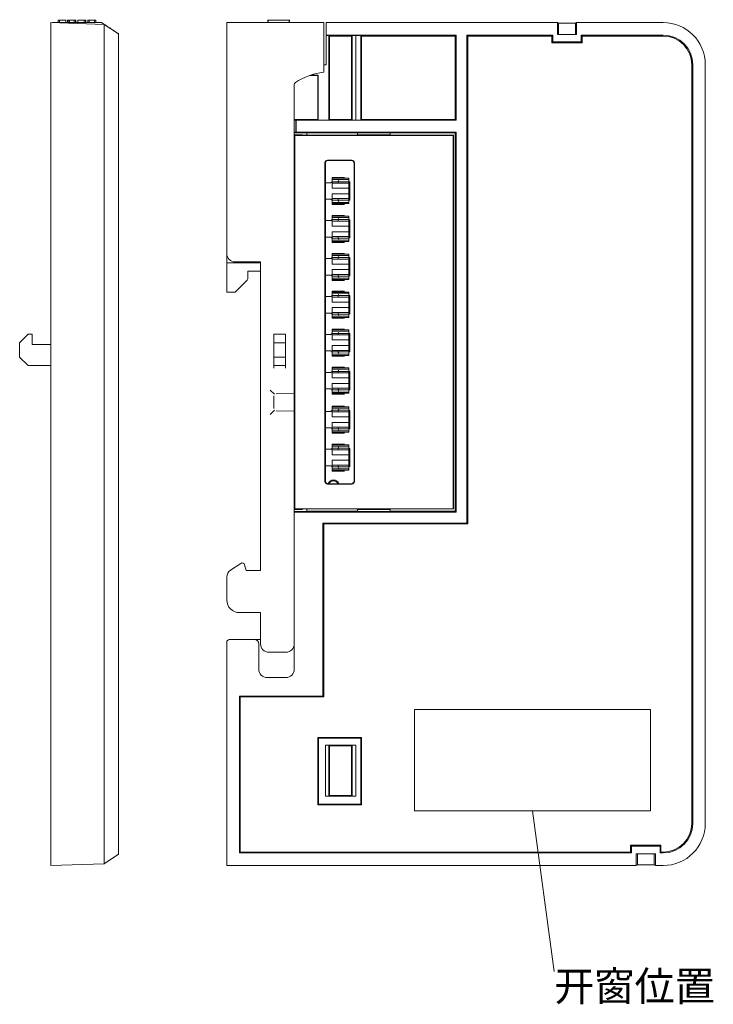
# Model space of a CAD drawing. Header units: millimetres. Extents: x 89 to 260, y 89 to 206.
# Tile 2 of 2: x 178 to 260, y 89 to 206. Entities that reach past the tile are written whole.
import ezdxf

# ---------------------------------------------------------------- set-up
doc = ezdxf.new("R2010")
doc.units = ezdxf.units.MM
doc.layers.add('10', color=7, linetype='Continuous', true_color=0xffffff)
doc.layers.add('11', color=7, linetype='Continuous', true_color=0xffffff)

msp = doc.modelspace()

# ---------------------------------------------------------------- linework, layer by layer
at = {"lineweight": 18}
for p, q in [((224.75, 123.88), (252.75, 123.88)), ((224.75, 111.88), (224.75, 123.88)), ((252.75, 123.88), (252.75, 111.88)), ((252.75, 111.88), (224.75, 111.88)), ((241.3, 92.82), (238.75, 111.88))]:
    msp.add_line(p, q, dxfattribs=at)
at = {"layer": '10', "color": 155, "linetype": 'Continuous', "lineweight": 18}
for p, q in [((214.95, 186.91), (214.95, 187)), ((214.95, 187), (216.36, 187)), ((216.95, 186.91), (214.95, 186.91)), ((214.95, 186.91), (214.95, 186.87)), ((216.95, 186.91), (216.95, 186.87)), ((214.75, 186.38), (214.15, 186.38)), ((214.95, 186.76), (214.95, 186.87)), ((214.95, 186.76), (216.95, 186.76)), ((214.95, 186.5), (214.95, 186.76)), ((214.95, 186.32), (214.95, 186.5)), ((214.95, 186.5), (216.95, 186.5)), ((214.95, 185.81), (214.95, 186.32)), ((214.95, 186.32), (216.95, 186.32)), ((214.95, 185.81), (214.95, 185.73)), ((214.95, 185.73), (216.95, 185.73)), ((216.95, 186.87), (216.95, 186.76)), ((216.95, 186.76), (216.95, 186.5)), ((216.95, 186.5), (216.95, 186.32)), ((217.05, 186.49), (216.95, 186.49)), ((216.95, 186.32), (216.95, 185.81)), ((216.95, 185.73), (216.95, 185.81)), ((216.95, 185.63), (216.95, 185.73)), ((217.05, 184.33), (217.05, 186.49)), ((216.95, 185.07), (214.95, 185.07)), ((214.95, 185.07), (214.95, 185)), ((214.95, 184.49), (214.95, 185)), ((216.95, 185.63), (216.95, 185.17)), ((216.95, 185.07), (216.95, 185.17)), ((216.95, 185), (216.95, 185.07)), ((216.95, 185), (216.95, 184.49)), ((214.75, 184.42), (214.15, 184.42)), ((214.95, 184.49), (216.95, 184.49)), ((214.95, 184.3), (214.95, 184.49)), ((214.95, 184.05), (214.95, 184.3)), ((214.95, 184.3), (216.95, 184.3)), ((214.95, 183.93), (214.95, 184.05)), ((214.95, 184.05), (216.95, 184.05)), ((214.95, 183.9), (214.95, 183.93)), ((214.95, 183.9), (216.95, 183.9)), ((214.95, 183.8), (214.95, 183.9)), ((216.36, 183.8), (214.95, 183.8)), ((216.95, 184.49), (216.95, 184.3)), ((216.95, 184.33), (217.05, 184.33)), ((216.95, 184.3), (216.95, 184.05)), ((216.95, 184.05), (216.95, 183.93)), ((216.95, 183.9), (216.95, 183.93)), ((214.95, 182.41), (214.95, 182.5)), ((214.95, 182.5), (216.36, 182.5)), ((216.95, 182.41), (214.95, 182.41)), ((214.95, 182.41), (214.95, 182.37)), ((214.95, 182.26), (214.95, 182.37)), ((214.95, 182), (214.95, 182.26)), ((214.95, 182.26), (216.95, 182.26)), ((216.95, 182.41), (216.95, 182.37)), ((216.95, 182.37), (216.95, 182.26)), ((216.95, 182.26), (216.95, 182)), ((214.75, 181.88), (214.15, 181.88)), ((214.95, 181.82), (214.95, 182)), ((214.95, 182), (216.95, 182)), ((214.95, 181.31), (214.95, 181.82)), ((214.95, 181.82), (216.95, 181.82)), ((214.95, 181.31), (214.95, 181.23)), ((214.95, 181.23), (216.95, 181.23)), ((216.95, 182), (216.95, 181.82)), ((216.95, 181.99), (217.05, 181.99)), ((216.95, 181.82), (216.95, 181.31)), ((216.95, 181.23), (216.95, 181.31)), ((216.95, 181.13), (216.95, 181.23)), ((216.95, 181.13), (216.95, 180.67)), ((217.05, 179.83), (217.05, 181.99)), ((214.75, 179.92), (214.15, 179.92)), ((216.95, 180.57), (214.95, 180.57)), ((214.95, 180.57), (214.95, 180.5)), ((214.95, 179.99), (214.95, 180.5)), ((214.95, 179.8), (214.95, 179.99)), ((214.95, 179.99), (216.95, 179.99)), ((216.95, 180.57), (216.95, 180.67)), ((216.95, 180.5), (216.95, 180.57)), ((216.95, 180.5), (216.95, 179.99)), ((216.95, 179.99), (216.95, 179.8)), ((214.95, 179.55), (214.95, 179.8)), ((214.95, 179.8), (216.95, 179.8)), ((214.95, 179.43), (214.95, 179.55)), ((214.95, 179.55), (216.95, 179.55)), ((214.95, 179.4), (214.95, 179.43)), ((214.95, 179.4), (216.95, 179.4)), ((214.95, 179.3), (214.95, 179.4)), ((216.36, 179.3), (214.95, 179.3)), ((217.05, 179.83), (216.95, 179.83)), ((216.95, 179.8), (216.95, 179.55)), ((216.95, 179.55), (216.95, 179.43)), ((216.95, 179.4), (216.95, 179.43)), ((214.95, 177.91), (214.95, 178)), ((214.95, 178), (216.36, 178)), ((216.95, 177.91), (214.95, 177.91)), ((214.95, 177.91), (214.95, 177.87)), ((214.95, 177.76), (214.95, 177.87)), ((214.95, 177.76), (216.95, 177.76)), ((214.95, 177.5), (214.95, 177.76)), ((216.95, 177.91), (216.95, 177.87)), ((216.95, 177.87), (216.95, 177.76)), ((216.95, 177.76), (216.95, 177.5)), ((214.75, 177.38), (214.15, 177.38)), ((214.95, 177.32), (214.95, 177.5)), ((214.95, 177.5), (216.95, 177.5)), ((214.95, 176.81), (214.95, 177.32)), ((214.95, 177.32), (216.95, 177.32)), ((214.95, 176.81), (214.95, 176.73)), ((214.95, 176.73), (216.95, 176.73)), ((216.95, 177.5), (216.95, 177.32)), ((217.05, 177.49), (216.95, 177.49)), ((216.95, 177.32), (216.95, 176.81)), ((216.95, 176.73), (216.95, 176.81)), ((216.95, 176.63), (216.95, 176.73)), ((216.95, 176.63), (216.95, 176.17)), ((217.05, 175.33), (217.05, 177.49)), ((214.75, 175.42), (214.15, 175.42)), ((216.95, 176.07), (214.95, 176.07)), ((214.95, 176.07), (214.95, 176)), ((214.95, 175.49), (214.95, 176)), ((214.95, 175.49), (216.95, 175.49)), ((214.95, 175.3), (214.95, 175.49)), ((214.95, 175.3), (216.95, 175.3)), ((214.95, 175.05), (214.95, 175.3)), ((216.95, 176.07), (216.95, 176.17)), ((216.95, 176), (216.95, 176.07)), ((216.95, 176), (216.95, 175.49)), ((216.95, 175.49), (216.95, 175.3)), ((216.95, 175.33), (217.05, 175.33)), ((216.95, 175.3), (216.95, 175.05)), ((214.95, 174.93), (214.95, 175.05)), ((214.95, 175.05), (216.95, 175.05)), ((214.95, 174.9), (214.95, 174.93)), ((214.95, 174.9), (216.95, 174.9)), ((214.95, 174.8), (214.95, 174.9)), ((216.36, 174.8), (214.95, 174.8)), ((216.95, 175.05), (216.95, 174.93)), ((216.95, 174.9), (216.95, 174.93)), ((214.75, 172.88), (214.15, 172.88)), ((214.95, 173.41), (214.95, 173.5)), ((214.95, 173.5), (216.36, 173.5)), ((216.95, 173.41), (214.95, 173.41)), ((214.95, 173.41), (214.95, 173.37)), ((214.95, 173.26), (214.95, 173.37)), ((214.95, 173), (214.95, 173.26)), ((214.95, 173.26), (216.95, 173.26)), ((214.95, 172.82), (214.95, 173)), ((214.95, 173), (216.95, 173)), ((216.95, 173.41), (216.95, 173.37)), ((216.95, 173.37), (216.95, 173.26)), ((216.95, 173.26), (216.95, 173)), ((216.95, 173), (216.95, 172.82)), ((217.05, 172.99), (216.95, 172.99)), ((217.05, 170.83), (217.05, 172.99)), ((214.95, 172.31), (214.95, 172.82)), ((214.95, 172.82), (216.95, 172.82)), ((214.95, 172.31), (214.95, 172.23)), ((214.95, 172.23), (216.95, 172.23)), ((216.95, 172.82), (216.95, 172.31)), ((216.95, 172.23), (216.95, 172.31)), ((216.95, 172.13), (216.95, 172.23)), ((216.95, 172.13), (216.95, 171.67)), ((214.75, 170.92), (214.15, 170.92)), ((216.95, 171.57), (214.95, 171.57)), ((214.95, 171.57), (214.95, 171.5)), ((214.95, 170.99), (214.95, 171.5)), ((214.95, 170.99), (216.95, 170.99)), ((214.95, 170.8), (214.95, 170.99)), ((214.95, 170.55), (214.95, 170.8)), ((214.95, 170.8), (216.95, 170.8)), ((214.95, 170.43), (214.95, 170.55)), ((214.95, 170.55), (216.95, 170.55)), ((216.95, 171.57), (216.95, 171.67)), ((216.95, 171.5), (216.95, 171.57)), ((216.95, 171.5), (216.95, 170.99)), ((216.95, 170.99), (216.95, 170.8)), ((216.95, 170.83), (217.05, 170.83)), ((216.95, 170.8), (216.95, 170.55)), ((216.95, 170.55), (216.95, 170.43)), ((214.95, 170.4), (214.95, 170.43)), ((214.95, 170.4), (216.95, 170.4)), ((214.95, 170.3), (214.95, 170.4)), ((216.36, 170.3), (214.95, 170.3)), ((216.95, 170.4), (216.95, 170.43)), ((214.75, 168.38), (214.15, 168.38)), ((214.95, 168.91), (214.95, 169)), ((214.95, 169), (216.36, 169)), ((216.95, 168.91), (214.95, 168.91)), ((214.95, 168.91), (214.95, 168.87)), ((214.95, 168.76), (214.95, 168.87)), ((214.95, 168.5), (214.95, 168.76)), ((214.95, 168.76), (216.95, 168.76)), ((214.95, 168.32), (214.95, 168.5)), ((214.95, 168.5), (216.95, 168.5)), ((214.95, 167.81), (214.95, 168.32)), ((214.95, 168.32), (216.95, 168.32)), ((216.95, 168.91), (216.95, 168.87)), ((216.95, 168.87), (216.95, 168.76)), ((216.95, 168.76), (216.95, 168.5)), ((216.95, 168.5), (216.95, 168.32)), ((217.05, 168.49), (216.95, 168.49)), ((216.95, 168.32), (216.95, 167.81)), ((217.05, 166.33), (217.05, 168.49)), ((214.95, 167.81), (214.95, 167.73)), ((214.95, 167.73), (216.95, 167.73)), ((216.95, 167.07), (214.95, 167.07)), ((214.95, 167.07), (214.95, 167)), ((216.95, 167.73), (216.95, 167.81)), ((216.95, 167.63), (216.95, 167.73)), ((216.95, 167.63), (216.95, 167.17)), ((216.95, 167.07), (216.95, 167.17)), ((216.95, 167), (216.95, 167.07)), ((214.75, 166.42), (214.15, 166.42)), ((214.95, 166.49), (214.95, 167)), ((214.95, 166.3), (214.95, 166.49)), ((214.95, 166.49), (216.95, 166.49)), ((214.95, 166.05), (214.95, 166.3)), ((214.95, 166.3), (216.95, 166.3)), ((214.95, 165.93), (214.95, 166.05)), ((214.95, 166.05), (216.95, 166.05)), ((214.95, 165.9), (214.95, 165.93)), ((214.95, 165.9), (216.95, 165.9)), ((214.95, 165.8), (214.95, 165.9)), ((216.95, 167), (216.95, 166.49)), ((216.95, 166.49), (216.95, 166.3)), ((216.95, 166.33), (217.05, 166.33)), ((216.95, 166.3), (216.95, 166.05)), ((216.95, 166.05), (216.95, 165.93)), ((216.95, 165.9), (216.95, 165.93)), ((216.36, 165.8), (214.95, 165.8)), ((214.75, 163.88), (214.15, 163.88)), ((214.95, 164.41), (214.95, 164.5)), ((214.95, 164.5), (216.36, 164.5)), ((216.95, 164.41), (214.95, 164.41)), ((214.95, 164.41), (214.95, 164.37)), ((214.95, 164.26), (214.95, 164.37)), ((214.95, 164.26), (216.95, 164.26)), ((214.95, 164), (214.95, 164.26)), ((214.95, 164), (216.95, 164)), ((214.95, 163.82), (214.95, 164)), ((214.95, 163.31), (214.95, 163.82)), ((214.95, 163.82), (216.95, 163.82)), ((216.95, 164.41), (216.95, 164.37)), ((216.95, 164.37), (216.95, 164.26)), ((216.95, 164.26), (216.95, 164)), ((216.95, 164), (216.95, 163.82)), ((217.05, 163.98), (216.95, 163.98)), ((216.95, 163.82), (216.95, 163.31)), ((217.05, 161.82), (217.05, 163.98)), ((214.95, 163.31), (214.95, 163.23)), ((214.95, 163.23), (216.95, 163.23)), ((216.95, 162.57), (214.95, 162.57)), ((214.95, 162.57), (214.95, 162.5)), ((214.95, 161.99), (214.95, 162.5)), ((216.95, 163.23), (216.95, 163.31)), ((216.95, 163.13), (216.95, 163.23)), ((216.95, 163.13), (216.95, 162.67)), ((216.95, 162.57), (216.95, 162.67)), ((216.95, 162.5), (216.95, 162.57)), ((216.95, 162.5), (216.95, 161.99)), ((214.75, 161.92), (214.15, 161.92)), ((214.95, 161.99), (216.95, 161.99)), ((214.95, 161.8), (214.95, 161.99)), ((214.95, 161.55), (214.95, 161.8)), ((214.95, 161.8), (216.95, 161.8)), ((214.95, 161.43), (214.95, 161.55)), ((214.95, 161.55), (216.95, 161.55)), ((214.95, 161.4), (214.95, 161.43)), ((214.95, 161.4), (216.95, 161.4)), ((214.95, 161.3), (214.95, 161.4)), ((216.36, 161.3), (214.95, 161.3)), ((216.95, 161.99), (216.95, 161.8)), ((216.95, 161.82), (217.05, 161.82)), ((216.95, 161.8), (216.95, 161.55)), ((216.95, 161.55), (216.95, 161.43)), ((216.95, 161.4), (216.95, 161.43)), ((214.75, 159.26), (214.15, 159.26)), ((214.95, 159.79), (214.95, 159.88)), ((214.95, 159.88), (216.36, 159.88)), ((216.95, 159.79), (214.95, 159.79)), ((214.95, 159.79), (214.95, 159.75)), ((214.95, 159.64), (214.95, 159.75)), ((214.95, 159.38), (214.95, 159.64)), ((214.95, 159.64), (216.95, 159.64)), ((214.95, 159.2), (214.95, 159.38)), ((214.95, 159.38), (216.95, 159.38)), ((214.95, 158.69), (214.95, 159.2)), ((214.95, 159.2), (216.95, 159.2)), ((216.95, 159.79), (216.95, 159.75)), ((216.95, 159.75), (216.95, 159.64)), ((216.95, 159.64), (216.95, 159.38)), ((216.95, 159.38), (216.95, 159.2)), ((217.05, 159.36), (216.95, 159.36)), ((216.95, 159.2), (216.95, 158.69)), ((217.05, 157.2), (217.05, 159.36)), ((214.95, 158.69), (214.95, 158.61)), ((214.95, 158.61), (216.95, 158.61)), ((216.95, 157.95), (214.95, 157.95)), ((214.95, 157.95), (214.95, 157.88)), ((214.95, 157.37), (214.95, 157.88)), ((216.95, 158.61), (216.95, 158.69)), ((216.95, 158.51), (216.95, 158.61)), ((216.95, 158.51), (216.95, 158.05)), ((216.95, 157.95), (216.95, 158.05)), ((216.95, 157.88), (216.95, 157.95)), ((216.95, 157.88), (216.95, 157.37)), ((214.75, 157.3), (214.15, 157.3)), ((214.95, 157.37), (216.95, 157.37)), ((214.95, 157.18), (214.95, 157.37)), ((214.95, 156.93), (214.95, 157.18)), ((214.95, 157.18), (216.95, 157.18)), ((214.95, 156.81), (214.95, 156.93)), ((214.95, 156.93), (216.95, 156.93)), ((214.95, 156.78), (214.95, 156.81)), ((214.95, 156.78), (216.95, 156.78)), ((214.95, 156.68), (214.95, 156.78)), ((216.36, 156.68), (214.95, 156.68)), ((216.95, 157.37), (216.95, 157.18)), ((216.95, 157.2), (217.05, 157.2)), ((216.95, 157.18), (216.95, 156.93)), ((216.95, 156.93), (216.95, 156.81)), ((216.95, 156.78), (216.95, 156.81)), ((214.95, 155.29), (214.95, 155.38)), ((214.95, 155.38), (216.36, 155.38)), ((214.75, 154.76), (214.15, 154.76)), ((216.95, 155.29), (214.95, 155.29)), ((214.95, 155.29), (214.95, 155.25)), ((214.95, 155.14), (214.95, 155.25)), ((214.95, 154.88), (214.95, 155.14)), ((214.95, 155.14), (216.95, 155.14)), ((214.95, 154.7), (214.95, 154.88)), ((214.95, 154.88), (216.95, 154.88)), ((214.95, 154.19), (214.95, 154.7)), ((214.95, 154.7), (216.95, 154.7)), ((214.95, 154.19), (214.95, 154.11)), ((216.95, 155.29), (216.95, 155.25)), ((216.95, 155.25), (216.95, 155.14)), ((216.95, 155.14), (216.95, 154.88)), ((216.95, 154.88), (216.95, 154.7)), ((217.05, 154.86), (216.95, 154.86)), ((216.95, 154.7), (216.95, 154.19)), ((216.95, 154.11), (216.95, 154.19)), ((217.05, 152.7), (217.05, 154.86)), ((214.95, 154.11), (216.95, 154.11)), ((216.95, 153.45), (214.95, 153.45)), ((214.95, 153.45), (214.95, 153.38)), ((214.95, 152.87), (214.95, 153.38)), ((216.95, 154.01), (216.95, 154.11)), ((216.95, 154.01), (216.95, 153.55)), ((216.95, 153.45), (216.95, 153.55)), ((216.95, 153.38), (216.95, 153.45)), ((216.95, 153.38), (216.95, 152.87)), ((214.75, 152.8), (214.15, 152.8)), ((214.95, 152.87), (216.95, 152.87)), ((214.95, 152.68), (214.95, 152.87)), ((214.95, 152.43), (214.95, 152.68)), ((214.95, 152.68), (216.95, 152.68)), ((214.95, 152.31), (214.95, 152.43)), ((214.95, 152.43), (216.95, 152.43)), ((214.95, 152.28), (214.95, 152.31)), ((214.95, 152.28), (216.95, 152.28)), ((214.95, 152.18), (214.95, 152.28)), ((216.36, 152.18), (214.95, 152.18)), ((216.95, 152.87), (216.95, 152.68)), ((216.95, 152.7), (217.05, 152.7)), ((216.95, 152.68), (216.95, 152.43)), ((216.95, 152.43), (216.95, 152.31)), ((216.95, 152.28), (216.95, 152.31))]:
    msp.add_line(p, q, dxfattribs=at)
at = {"layer": '10', "color": 155, "linetype": 'Continuous', "lineweight": 13}
for p, q in [((216.95, 181.23), (216.95, 181.13)), ((216.95, 181.13), (216.95, 180.67)), ((216.95, 180.67), (216.95, 180.57)), ((216.95, 176.73), (216.95, 176.63)), ((216.95, 176.63), (216.95, 176.17)), ((216.95, 176.17), (216.95, 176.07)), ((216.95, 158.61), (216.95, 158.51)), ((216.95, 158.51), (216.95, 158.05)), ((216.95, 158.05), (216.95, 157.95)), ((216.95, 154.11), (216.95, 154.01)), ((216.95, 154.01), (216.95, 153.55)), ((216.95, 153.55), (216.95, 153.45))]:
    msp.add_line(p, q, dxfattribs=at)
at = {"layer": '10', "color": 155, "linetype": 'Continuous', "lineweight": 18}
msp.add_arc((215.12, 150.41), 0.7, 23.1215, 156.8785, dxfattribs=at)
for centre, major_axis, start_param, end_param in [((216.35, 186.3), (-0.495, 0.495), 0.258548, 0.701083), ((216.35, 184.5), (-0.495, -0.495), 5.582102, 6.024637), ((216.35, 181.8), (-0.495, 0.495), 0.258548, 0.701083), ((216.35, 180), (-0.495, -0.495), 5.582102, 6.024637), ((216.35, 177.3), (-0.495, 0.495), 0.258548, 0.701083), ((216.35, 175.5), (-0.495, -0.495), 5.582102, 6.024637), ((216.35, 172.8), (-0.495, 0.495), 0.258548, 0.701083), ((216.35, 171), (-0.495, -0.495), 5.582102, 6.024637), ((216.35, 168.3), (-0.495, 0.495), 0.258548, 0.701083), ((216.35, 166.5), (-0.495, -0.495), 5.582102, 6.024637), ((216.35, 163.8), (-0.495, 0.495), 0.258548, 0.701083), ((216.35, 162), (-0.495, -0.495), 5.582102, 6.024637), ((216.35, 159.18), (-0.495, 0.495), 0.258548, 0.701083), ((216.35, 157.38), (-0.495, -0.495), 5.582102, 6.024637), ((216.35, 154.68), (-0.495, 0.495), 0.258548, 0.701083), ((216.35, 152.88), (-0.495, -0.495), 5.582102, 6.024637)]:
    msp.add_ellipse(centre, major_axis=major_axis, ratio=0.998941, start_param=start_param, end_param=end_param, dxfattribs=at)
for points in [[(216.41, 187), (216.4, 187), (216.38, 187), (216.37, 187), (216.36, 187)], [(216.36, 183.8), (216.37, 183.8), (216.38, 183.8), (216.4, 183.8), (216.41, 183.8)], [(216.41, 182.5), (216.4, 182.5), (216.38, 182.5), (216.37, 182.5), (216.36, 182.5)], [(216.36, 179.3), (216.37, 179.3), (216.38, 179.3), (216.4, 179.3), (216.41, 179.3)], [(216.41, 178), (216.4, 178), (216.38, 178), (216.37, 178), (216.36, 178)], [(216.36, 174.8), (216.37, 174.8), (216.38, 174.8), (216.4, 174.8), (216.41, 174.8)], [(216.41, 173.5), (216.4, 173.5), (216.38, 173.5), (216.37, 173.5), (216.36, 173.5)], [(216.36, 170.3), (216.37, 170.3), (216.38, 170.3), (216.4, 170.3), (216.41, 170.3)], [(216.41, 169), (216.4, 169), (216.38, 169), (216.37, 169), (216.36, 169)], [(216.36, 165.8), (216.37, 165.8), (216.38, 165.8), (216.4, 165.8), (216.41, 165.8)], [(216.41, 164.5), (216.4, 164.5), (216.38, 164.5), (216.37, 164.5), (216.36, 164.5)], [(216.36, 161.3), (216.37, 161.3), (216.38, 161.3), (216.4, 161.3), (216.41, 161.3)], [(216.41, 159.88), (216.4, 159.88), (216.38, 159.88), (216.37, 159.88), (216.36, 159.88)], [(216.36, 156.68), (216.37, 156.68), (216.38, 156.68), (216.4, 156.68), (216.41, 156.68)], [(216.41, 155.38), (216.4, 155.38), (216.38, 155.38), (216.37, 155.38), (216.36, 155.38)], [(216.36, 152.18), (216.37, 152.18), (216.38, 152.18), (216.4, 152.18), (216.41, 152.18)]]:
    msp.add_open_spline(points, degree=3, dxfattribs=at)
for points, knots in [([(214.95, 186.58), (214.95, 186.57), (214.95, 186.56), (214.94, 186.54), (214.94, 186.54), (214.94, 186.52), (214.94, 186.52), (214.93, 186.5), (214.92, 186.49), (214.91, 186.47), (214.91, 186.47), (214.9, 186.46), (214.89, 186.45), (214.88, 186.44), (214.87, 186.43), (214.87, 186.42), (214.85, 186.41), (214.84, 186.4), (214.82, 186.4), (214.81, 186.39), (214.8, 186.39), (214.79, 186.38), (214.77, 186.38), (214.76, 186.38), (214.75, 186.38), (214.75, 186.38)], [0, 0, 0, 0, 0.125, 0.125, 0.1875, 0.1875, 0.25, 0.25, 0.375, 0.375, 0.4375, 0.4375, 0.5, 0.5625, 0.5625, 0.625, 0.625, 0.75, 0.75, 0.8125, 0.8125, 0.875, 0.9375, 0.9375, 1, 1, 1, 1]), ([(214.75, 184.42), (214.76, 184.42), (214.77, 184.42), (214.79, 184.42), (214.8, 184.41), (214.81, 184.41), (214.82, 184.41), (214.84, 184.4), (214.85, 184.39), (214.87, 184.38), (214.87, 184.38), (214.88, 184.37), (214.89, 184.36), (214.9, 184.35), (214.91, 184.34), (214.91, 184.33), (214.92, 184.31), (214.93, 184.3), (214.94, 184.28), (214.94, 184.28), (214.94, 184.27), (214.94, 184.26), (214.95, 184.24), (214.95, 184.23), (214.95, 184.22)], [0, 0, 0, 0, 0.125, 0.125, 0.1875, 0.1875, 0.25, 0.25, 0.375, 0.375, 0.4375, 0.4375, 0.5, 0.5625, 0.5625, 0.625, 0.625, 0.75, 0.75, 0.8125, 0.8125, 0.875, 0.875, 1, 1, 1, 1]), ([(214.95, 182.08), (214.95, 182.07), (214.95, 182.06), (214.94, 182.04), (214.94, 182.04), (214.94, 182.02), (214.94, 182.02), (214.93, 182), (214.92, 181.99), (214.91, 181.97), (214.91, 181.97), (214.9, 181.96), (214.89, 181.95), (214.88, 181.94), (214.87, 181.93), (214.87, 181.92), (214.85, 181.91), (214.84, 181.9), (214.82, 181.9), (214.81, 181.89), (214.8, 181.89), (214.79, 181.88), (214.77, 181.88), (214.76, 181.88), (214.75, 181.88), (214.75, 181.88)], [0, 0, 0, 0, 0.125, 0.125, 0.1875, 0.1875, 0.25, 0.25, 0.375, 0.375, 0.4375, 0.4375, 0.5, 0.5625, 0.5625, 0.625, 0.625, 0.75, 0.75, 0.8125, 0.8125, 0.875, 0.9375, 0.9375, 1, 1, 1, 1]), ([(214.75, 179.92), (214.76, 179.92), (214.77, 179.92), (214.79, 179.92), (214.8, 179.91), (214.81, 179.91), (214.82, 179.91), (214.84, 179.9), (214.85, 179.89), (214.87, 179.88), (214.87, 179.88), (214.88, 179.87), (214.89, 179.86), (214.9, 179.85), (214.91, 179.84), (214.91, 179.83), (214.92, 179.81), (214.93, 179.8), (214.94, 179.78), (214.94, 179.78), (214.94, 179.77), (214.94, 179.76), (214.95, 179.74), (214.95, 179.73), (214.95, 179.72)], [0, 0, 0, 0, 0.125, 0.125, 0.1875, 0.1875, 0.25, 0.25, 0.375, 0.375, 0.4375, 0.4375, 0.5, 0.5625, 0.5625, 0.625, 0.625, 0.75, 0.75, 0.8125, 0.8125, 0.875, 0.875, 1, 1, 1, 1]), ([(214.95, 177.58), (214.95, 177.57), (214.95, 177.56), (214.94, 177.54), (214.94, 177.54), (214.94, 177.52), (214.94, 177.52), (214.93, 177.5), (214.92, 177.49), (214.91, 177.47), (214.91, 177.47), (214.9, 177.46), (214.89, 177.45), (214.88, 177.44), (214.87, 177.43), (214.87, 177.42), (214.85, 177.41), (214.84, 177.4), (214.82, 177.4), (214.81, 177.39), (214.8, 177.39), (214.79, 177.38), (214.77, 177.38), (214.76, 177.38), (214.75, 177.38), (214.75, 177.38)], [0, 0, 0, 0, 0.125, 0.125, 0.1875, 0.1875, 0.25, 0.25, 0.375, 0.375, 0.4375, 0.4375, 0.5, 0.5625, 0.5625, 0.625, 0.625, 0.75, 0.75, 0.8125, 0.8125, 0.875, 0.9375, 0.9375, 1, 1, 1, 1]), ([(214.75, 175.42), (214.76, 175.42), (214.77, 175.42), (214.79, 175.42), (214.8, 175.41), (214.81, 175.41), (214.82, 175.41), (214.84, 175.4), (214.85, 175.39), (214.87, 175.38), (214.87, 175.38), (214.88, 175.37), (214.89, 175.36), (214.9, 175.35), (214.91, 175.34), (214.91, 175.33), (214.92, 175.31), (214.93, 175.3), (214.94, 175.28), (214.94, 175.28), (214.94, 175.27), (214.94, 175.26), (214.95, 175.24), (214.95, 175.23), (214.95, 175.22)], [0, 0, 0, 0, 0.125, 0.125, 0.1875, 0.1875, 0.25, 0.25, 0.375, 0.375, 0.4375, 0.4375, 0.5, 0.5625, 0.5625, 0.625, 0.625, 0.75, 0.75, 0.8125, 0.8125, 0.875, 0.875, 1, 1, 1, 1]), ([(214.95, 173.08), (214.95, 173.07), (214.95, 173.06), (214.94, 173.04), (214.94, 173.04), (214.94, 173.02), (214.94, 173.02), (214.93, 173), (214.92, 172.99), (214.91, 172.97), (214.91, 172.97), (214.9, 172.96), (214.89, 172.95), (214.88, 172.94), (214.87, 172.93), (214.87, 172.92), (214.85, 172.91), (214.84, 172.9), (214.82, 172.9), (214.81, 172.89), (214.8, 172.89), (214.79, 172.88), (214.77, 172.88), (214.76, 172.88), (214.75, 172.88), (214.75, 172.88)], [0, 0, 0, 0, 0.125, 0.125, 0.1875, 0.1875, 0.25, 0.25, 0.375, 0.375, 0.4375, 0.4375, 0.5, 0.5625, 0.5625, 0.625, 0.625, 0.75, 0.75, 0.8125, 0.8125, 0.875, 0.9375, 0.9375, 1, 1, 1, 1]), ([(214.75, 170.92), (214.76, 170.92), (214.77, 170.92), (214.79, 170.92), (214.8, 170.91), (214.81, 170.91), (214.82, 170.91), (214.84, 170.9), (214.85, 170.89), (214.87, 170.88), (214.87, 170.88), (214.88, 170.87), (214.89, 170.86), (214.9, 170.85), (214.91, 170.84), (214.91, 170.83), (214.92, 170.81), (214.93, 170.8), (214.94, 170.78), (214.94, 170.78), (214.94, 170.77), (214.94, 170.76), (214.95, 170.74), (214.95, 170.73), (214.95, 170.72)], [0, 0, 0, 0, 0.125, 0.125, 0.1875, 0.1875, 0.25, 0.25, 0.375, 0.375, 0.4375, 0.4375, 0.5, 0.5625, 0.5625, 0.625, 0.625, 0.75, 0.75, 0.8125, 0.8125, 0.875, 0.875, 1, 1, 1, 1]), ([(214.95, 168.58), (214.95, 168.57), (214.95, 168.56), (214.94, 168.54), (214.94, 168.54), (214.94, 168.52), (214.94, 168.52), (214.93, 168.5), (214.92, 168.49), (214.91, 168.47), (214.91, 168.47), (214.9, 168.46), (214.89, 168.45), (214.88, 168.44), (214.87, 168.43), (214.87, 168.42), (214.85, 168.41), (214.84, 168.4), (214.82, 168.4), (214.81, 168.39), (214.8, 168.39), (214.79, 168.38), (214.77, 168.38), (214.76, 168.38), (214.75, 168.38), (214.75, 168.38)], [0, 0, 0, 0, 0.125, 0.125, 0.1875, 0.1875, 0.25, 0.25, 0.375, 0.375, 0.4375, 0.4375, 0.5, 0.5625, 0.5625, 0.625, 0.625, 0.75, 0.75, 0.8125, 0.8125, 0.875, 0.9375, 0.9375, 1, 1, 1, 1]), ([(214.75, 166.42), (214.76, 166.42), (214.77, 166.42), (214.79, 166.42), (214.8, 166.41), (214.81, 166.41), (214.82, 166.41), (214.84, 166.4), (214.85, 166.39), (214.87, 166.38), (214.87, 166.38), (214.88, 166.37), (214.89, 166.36), (214.9, 166.35), (214.91, 166.34), (214.91, 166.33), (214.92, 166.31), (214.93, 166.3), (214.94, 166.28), (214.94, 166.28), (214.94, 166.27), (214.94, 166.26), (214.95, 166.24), (214.95, 166.23), (214.95, 166.22)], [0, 0, 0, 0, 0.125, 0.125, 0.1875, 0.1875, 0.25, 0.25, 0.375, 0.375, 0.4375, 0.4375, 0.5, 0.5625, 0.5625, 0.625, 0.625, 0.75, 0.75, 0.8125, 0.8125, 0.875, 0.875, 1, 1, 1, 1]), ([(214.95, 164.08), (214.95, 164.07), (214.95, 164.06), (214.94, 164.04), (214.94, 164.04), (214.94, 164.02), (214.94, 164.02), (214.93, 164), (214.92, 163.99), (214.91, 163.97), (214.91, 163.97), (214.9, 163.96), (214.89, 163.95), (214.88, 163.94), (214.87, 163.93), (214.87, 163.92), (214.85, 163.91), (214.84, 163.9), (214.82, 163.9), (214.81, 163.89), (214.8, 163.89), (214.79, 163.88), (214.77, 163.88), (214.76, 163.88), (214.75, 163.88), (214.75, 163.88)], [0, 0, 0, 0, 0.125, 0.125, 0.1875, 0.1875, 0.25, 0.25, 0.375, 0.375, 0.4375, 0.4375, 0.5, 0.5625, 0.5625, 0.625, 0.625, 0.75, 0.75, 0.8125, 0.8125, 0.875, 0.9375, 0.9375, 1, 1, 1, 1]), ([(214.75, 161.92), (214.76, 161.92), (214.77, 161.92), (214.79, 161.92), (214.8, 161.91), (214.81, 161.91), (214.82, 161.91), (214.84, 161.9), (214.85, 161.89), (214.87, 161.88), (214.87, 161.88), (214.88, 161.87), (214.89, 161.86), (214.9, 161.85), (214.91, 161.84), (214.91, 161.83), (214.92, 161.81), (214.93, 161.8), (214.94, 161.78), (214.94, 161.78), (214.94, 161.77), (214.94, 161.76), (214.95, 161.74), (214.95, 161.73), (214.95, 161.72)], [0, 0, 0, 0, 0.125, 0.125, 0.1875, 0.1875, 0.25, 0.25, 0.375, 0.375, 0.4375, 0.4375, 0.5, 0.5625, 0.5625, 0.625, 0.625, 0.75, 0.75, 0.8125, 0.8125, 0.875, 0.875, 1, 1, 1, 1]), ([(214.95, 159.46), (214.95, 159.45), (214.95, 159.44), (214.94, 159.42), (214.94, 159.42), (214.94, 159.4), (214.94, 159.4), (214.93, 159.38), (214.92, 159.37), (214.91, 159.35), (214.91, 159.35), (214.9, 159.34), (214.89, 159.33), (214.88, 159.32), (214.87, 159.31), (214.87, 159.3), (214.85, 159.29), (214.84, 159.28), (214.82, 159.28), (214.81, 159.27), (214.8, 159.27), (214.79, 159.26), (214.77, 159.26), (214.76, 159.26), (214.75, 159.26), (214.75, 159.26)], [0, 0, 0, 0, 0.125, 0.125, 0.1875, 0.1875, 0.25, 0.25, 0.375, 0.375, 0.4375, 0.4375, 0.5, 0.5625, 0.5625, 0.625, 0.625, 0.75, 0.75, 0.8125, 0.8125, 0.875, 0.9375, 0.9375, 1, 1, 1, 1]), ([(214.75, 157.3), (214.76, 157.3), (214.77, 157.3), (214.79, 157.3), (214.8, 157.29), (214.81, 157.29), (214.82, 157.29), (214.84, 157.28), (214.85, 157.27), (214.87, 157.26), (214.87, 157.26), (214.88, 157.25), (214.89, 157.24), (214.9, 157.23), (214.91, 157.22), (214.91, 157.21), (214.92, 157.19), (214.93, 157.18), (214.94, 157.16), (214.94, 157.16), (214.94, 157.15), (214.94, 157.14), (214.95, 157.12), (214.95, 157.11), (214.95, 157.1)], [0, 0, 0, 0, 0.125, 0.125, 0.1875, 0.1875, 0.25, 0.25, 0.375, 0.375, 0.4375, 0.4375, 0.5, 0.5625, 0.5625, 0.625, 0.625, 0.75, 0.75, 0.8125, 0.8125, 0.875, 0.875, 1, 1, 1, 1]), ([(214.95, 154.96), (214.95, 154.95), (214.95, 154.94), (214.94, 154.92), (214.94, 154.92), (214.94, 154.9), (214.94, 154.9), (214.93, 154.88), (214.92, 154.87), (214.91, 154.85), (214.91, 154.85), (214.9, 154.84), (214.89, 154.83), (214.88, 154.82), (214.87, 154.81), (214.87, 154.8), (214.85, 154.79), (214.84, 154.78), (214.82, 154.78), (214.81, 154.77), (214.8, 154.77), (214.79, 154.76), (214.77, 154.76), (214.76, 154.76), (214.75, 154.76), (214.75, 154.76)], [0, 0, 0, 0, 0.125, 0.125, 0.1875, 0.1875, 0.25, 0.25, 0.375, 0.375, 0.4375, 0.4375, 0.5, 0.5625, 0.5625, 0.625, 0.625, 0.75, 0.75, 0.8125, 0.8125, 0.875, 0.9375, 0.9375, 1, 1, 1, 1]), ([(214.75, 152.8), (214.76, 152.8), (214.77, 152.8), (214.79, 152.8), (214.8, 152.79), (214.81, 152.79), (214.82, 152.79), (214.84, 152.78), (214.85, 152.77), (214.87, 152.76), (214.87, 152.76), (214.88, 152.75), (214.89, 152.74), (214.9, 152.73), (214.91, 152.72), (214.91, 152.71), (214.92, 152.69), (214.93, 152.68), (214.94, 152.66), (214.94, 152.66), (214.94, 152.65), (214.94, 152.64), (214.95, 152.62), (214.95, 152.61), (214.95, 152.6)], [0, 0, 0, 0, 0.125, 0.125, 0.1875, 0.1875, 0.25, 0.25, 0.375, 0.375, 0.4375, 0.4375, 0.5, 0.5625, 0.5625, 0.625, 0.625, 0.75, 0.75, 0.8125, 0.8125, 0.875, 0.875, 1, 1, 1, 1])]:
    msp.add_open_spline(points, degree=3, knots=knots, dxfattribs=at)
at = {"layer": '11', "color": 155, "linetype": 'Continuous', "lineweight": 18}
for p, q in [((182.42, 205.38), (182.42, 205.68)), ((182.58, 205.38), (182.58, 205.68)), ((183.35, 205.38), (183.35, 205.72)), ((183.56, 205.38), (183.56, 205.68)), ((183.61, 205.38), (183.61, 205.68)), ((183.73, 205.72), (183.73, 205.68)), ((183.77, 205.38), (183.77, 205.68)), ((184.34, 205.38), (184.34, 205.68)), ((184.49, 205.38), (184.49, 205.68)), ((184.53, 205.38), (184.53, 205.72)), ((184.75, 205.38), (184.75, 205.68)), ((185.51, 205.38), (185.51, 205.68)), ((185.67, 205.38), (185.67, 205.68)), ((185.72, 205.38), (185.72, 205.72)), ((185.95, 205.38), (185.95, 205.68)), ((186.11, 205.38), (186.11, 205.68)), ((186.75, 205.38), (186.75, 205.68)), ((186.92, 205.38), (186.92, 205.68)), ((207.31, 205.72), (207.31, 205.38)), ((207.35, 205.38), (207.35, 205.68)), ((209.85, 205.38), (209.85, 205.68)), ((209.89, 205.38), (209.89, 205.72)), ((181.56, 200.38), (181.56, 205.38)), ((187.91, 205.16), (181.56, 205.38)), ((181.76, 205.38), (187.57, 205.38)), ((181.76, 205.38), (181.76, 205.37)), ((187.86, 205.19), (187.57, 205.38)), ((187.91, 200.38), (187.91, 205.16)), ((202.45, 205.38), (202.45, 177.98)), ((213.95, 205.38), (202.45, 205.38)), ((213.95, 205.38), (213.95, 199.48)), ((241.71, 205.38), (214.25, 205.38)), ((214.25, 205.38), (214.25, 203.89)), ((241.84, 205.29), (241.71, 205.38)), ((241.71, 205.38), (241.71, 203.98)), ((243.84, 205.29), (241.84, 205.29)), ((241.84, 205.29), (241.84, 203.98)), ((243.97, 205.38), (243.84, 205.29)), ((243.84, 205.29), (243.84, 203.98)), ((254.25, 205.38), (243.97, 205.38)), ((243.97, 203.98), (243.97, 205.38)), ((189.61, 200.38), (189.61, 204.04)), ((214.25, 203.89), (214.25, 203.86)), ((229.66, 203.89), (214.25, 203.89)), ((214.25, 200.38), (214.25, 203.86)), ((214.57, 203.86), (214.25, 203.86)), ((214.57, 193.81), (214.57, 203.86)), ((214.57, 203.86), (214.65, 203.78)), ((214.65, 203.78), (214.65, 193.89)), ((217.25, 203.78), (214.65, 203.78)), ((217.32, 203.86), (217.25, 203.78)), ((217.25, 193.89), (217.25, 203.78)), ((217.32, 193.82), (217.32, 203.86)), ((217.32, 203.86), (217.75, 203.86)), ((217.75, 203.86), (217.75, 193.81)), ((217.75, 203.86), (218.37, 203.86)), ((218.37, 193.81), (218.37, 203.86)), ((218.45, 203.78), (218.37, 203.86)), ((218.45, 193.89), (218.45, 203.78)), ((229.55, 203.78), (218.45, 203.78)), ((229.66, 203.89), (229.55, 203.78)), ((229.55, 193.89), (229.55, 203.78)), ((229.66, 193.79), (229.66, 203.89)), ((230.94, 203.89), (231.05, 203.78)), ((230.94, 146.01), (230.94, 203.89)), ((241.15, 203.89), (230.94, 203.89)), ((231.05, 203.78), (231.05, 145.91)), ((241.04, 203.78), (231.05, 203.78)), ((241.04, 203.78), (241.15, 203.89)), ((241.04, 202.98), (241.04, 203.78)), ((241.15, 203.89), (241.15, 203.09)), ((243.97, 203.98), (241.71, 203.98)), ((244.53, 203.89), (244.53, 203.09)), ((254.25, 203.89), (244.53, 203.89)), ((244.53, 203.89), (244.64, 203.78)), ((244.64, 203.78), (244.64, 202.98)), ((254.25, 203.78), (244.64, 203.78)), ((241.04, 202.98), (241.15, 203.09)), ((241.04, 202.98), (244.64, 202.98)), ((244.53, 203.09), (241.15, 203.09)), ((244.64, 202.98), (244.53, 203.09)), ((181.56, 110.38), (181.56, 200.38)), ((187.91, 110.38), (187.91, 200.38)), ((189.61, 110.38), (189.61, 200.38)), ((213.95, 200.38), (214.25, 200.38)), ((257.65, 200.38), (257.65, 110.38)), ((257.76, 110.38), (257.76, 200.38)), ((259.25, 110.38), (259.25, 200.38)), ((213.24, 199.08), (212.25, 199.08)), ((212.45, 199.15), (213.31, 199.15)), ((213.24, 199.08), (213.31, 199.15)), ((213.24, 193.88), (213.24, 199.08)), ((213.31, 199.15), (213.31, 193.81)), ((210.45, 198.01), (210.45, 161.86)), ((214.57, 193.81), (214.65, 193.89)), ((214.65, 193.89), (217.25, 193.89)), ((217.25, 193.89), (217.32, 193.82)), ((218.45, 193.89), (218.37, 193.81)), ((218.45, 193.89), (229.55, 193.89)), ((229.66, 193.79), (229.55, 193.89)), ((213.24, 193.88), (210.45, 193.88)), ((210.65, 193.81), (210.45, 193.81)), ((210.65, 193.81), (210.65, 192.36)), ((210.67, 193.79), (210.65, 193.81)), ((229.66, 193.79), (210.67, 193.79)), ((210.67, 192.39), (210.67, 193.79)), ((213.31, 193.81), (213.24, 193.88)), ((213.31, 193.81), (214.57, 193.81)), ((217.75, 193.81), (217.32, 193.82)), ((218.37, 193.81), (217.75, 193.81)), ((210.65, 192.36), (210.45, 192.36)), ((210.45, 192.29), (211.95, 192.29)), ((210.47, 192.06), (210.45, 191.08)), ((211.4, 192.06), (210.47, 192.06)), ((210.54, 191.99), (210.47, 192.06)), ((210.54, 191.99), (210.54, 147.7)), ((229.33, 191.99), (210.54, 191.99)), ((210.65, 192.36), (210.67, 192.39)), ((229.66, 192.39), (210.67, 192.39)), ((211.45, 192.01), (211.4, 192.06)), ((217.9, 192.01), (211.45, 192.01)), ((211.95, 192.01), (211.95, 192.29)), ((217.9, 192.28), (211.95, 192.28)), ((217.9, 192.28), (217.9, 192.3)), ((221.9, 192.3), (217.9, 192.3)), ((217.9, 192.01), (217.97, 192.08)), ((217.97, 192.08), (217.97, 192.3)), ((221.83, 192.08), (217.97, 192.08)), ((221.83, 192.08), (221.83, 192.3)), ((221.9, 192.01), (221.83, 192.08)), ((221.9, 192.3), (221.9, 192.28)), ((229.55, 192.28), (221.9, 192.28)), ((229.35, 192.01), (221.9, 192.01)), ((229.33, 191.99), (229.35, 192.01)), ((229.33, 191.99), (229.33, 147.7)), ((229.35, 192.01), (229.35, 147.68)), ((229.66, 192.39), (229.55, 192.28)), ((229.55, 147.41), (229.55, 192.28)), ((229.66, 147.3), (229.66, 192.39)), ((214.1, 150.94), (214.1, 188.75)), ((214.15, 188.71), (214.15, 186.98)), ((214.4, 189.05), (217.29, 189.05)), ((214.45, 189.01), (217.25, 189.01)), ((217.55, 188.71), (217.55, 150.98)), ((217.59, 188.75), (217.59, 150.94)), ((214.15, 172.29), (214.15, 186.98)), ((202.45, 176.88), (202.45, 177.78)), ((202.45, 177.78), (202.47, 177.78)), ((202.45, 176.88), (202.45, 173.38)), ((206.45, 176.88), (202.45, 176.88)), ((203.45, 176.98), (206.45, 176.98)), ((204.95, 175.09), (204.95, 175.88)), ((203.45, 173.38), (204.8, 174.74)), ((210.45, 174.35), (210.47, 173.33)), ((202.45, 173.38), (203.45, 173.38)), ((210.52, 173.28), (210.47, 173.33)), ((210.52, 173.28), (210.52, 166.79)), ((214.15, 172.29), (214.15, 167.29)), ((178.86, 168.4), (177.86, 167.4)), ((178.86, 168.4), (179.36, 168.4)), ((179.36, 167.2), (179.36, 168.4)), ((208.05, 167.4), (208.05, 168.4)), ((208.05, 168.4), (209.42, 168.4)), ((209.42, 168.4), (209.42, 167.4)), ((177.86, 165.7), (177.86, 167.4)), ((181.46, 167.2), (179.36, 167.2)), ((208.05, 165.7), (208.05, 167.4)), ((209.42, 167.4), (208.05, 167.4)), ((209.42, 165.7), (209.42, 167.4)), ((214.15, 152.61), (214.15, 167.29)), ((210.52, 166.99), (210.45, 166.99)), ((210.52, 166.79), (210.45, 166.73)), ((210.45, 166.73), (210.45, 166.73)), ((210.45, 166.73), (210.45, 162.86)), ((177.86, 165.7), (178.86, 164.7)), ((178.86, 164.7), (181.46, 164.7)), ((208.05, 164.7), (208.05, 165.7)), ((208.05, 165.7), (209.42, 165.7)), ((209.42, 164.7), (208.05, 164.7)), ((209.42, 165.7), (209.42, 164.7)), ((209.42, 164.7), (209.42, 164.4)), ((210.45, 162.86), (210.45, 162.86)), ((210.52, 162.79), (210.45, 162.86)), ((210.52, 162.59), (210.45, 162.59)), ((210.52, 162.79), (210.52, 152.68)), ((210.45, 161.86), (210.45, 161)), ((210.45, 159.54), (210.45, 158.83)), ((210.45, 158.83), (210.45, 147.3)), ((210.46, 152.62), (210.45, 151.98)), ((210.52, 152.68), (210.46, 152.62)), ((214.15, 152.61), (214.15, 150.98)), ((214.45, 150.68), (217.25, 150.68)), ((214.4, 150.64), (217.29, 150.64)), ((210.45, 148.16), (210.46, 147.61)), ((211.95, 147.39), (210.45, 147.39)), ((210.45, 147.3), (210.45, 147.3)), ((210.45, 147.3), (229.66, 147.3)), ((210.45, 128.68), (210.45, 147.3)), ((210.54, 147.7), (210.46, 147.61)), ((210.46, 147.61), (211.4, 147.61)), ((229.33, 147.7), (210.54, 147.7)), ((211.46, 147.68), (211.4, 147.61)), ((217.9, 147.68), (211.46, 147.68)), ((211.95, 147.39), (211.95, 147.68)), ((217.9, 147.41), (211.95, 147.41)), ((217.9, 147.68), (217.97, 147.61)), ((217.9, 147.41), (217.9, 147.39)), ((221.9, 147.39), (217.9, 147.39)), ((217.97, 147.61), (217.97, 147.39)), ((221.83, 147.61), (217.97, 147.61)), ((221.9, 147.68), (221.83, 147.61)), ((221.83, 147.61), (221.83, 147.39)), ((229.35, 147.68), (221.9, 147.68)), ((221.9, 147.39), (221.9, 147.41)), ((229.55, 147.41), (221.9, 147.41)), ((229.33, 147.7), (229.35, 147.68)), ((229.66, 147.3), (229.55, 147.41)), ((213.84, 146.01), (230.94, 146.01)), ((213.95, 145.91), (213.84, 146.01)), ((213.84, 146.01), (213.84, 125.49)), ((230.94, 146.01), (231.05, 145.91)), ((231.05, 145.91), (213.95, 145.91)), ((213.95, 145.91), (213.95, 125.38)), ((202.9, 140.43), (204.11, 141.23)), ((204.57, 141.06), (204.75, 140.38)), ((204.75, 140.38), (206.45, 140.38)), ((202.45, 136.88), (202.45, 139.59)), ((206.45, 135.38), (203.95, 135.38)), ((202.75, 132.18), (205.75, 132.18)), ((206.45, 132.18), (205.75, 132.18)), ((202.45, 131.88), (202.45, 105.38)), ((207.45, 130.68), (209.45, 130.68)), ((207.25, 127.68), (209.45, 127.68)), ((204.05, 125.38), (203.94, 125.49)), ((203.94, 125.49), (203.94, 106.87)), ((213.84, 125.49), (203.94, 125.49)), ((204.05, 125.38), (204.05, 106.98)), ((213.95, 125.38), (204.05, 125.38)), ((213.95, 125.38), (213.84, 125.49)), ((218.45, 120.58), (213.25, 120.58)), ((213.25, 120.58), (213.25, 112.58)), ((213.33, 120.5), (213.25, 120.58)), ((213.33, 120.5), (218.37, 120.5)), ((213.33, 112.66), (213.33, 120.5)), ((218.45, 120.58), (218.37, 120.5)), ((218.37, 112.66), (218.37, 120.5)), ((218.45, 112.58), (218.45, 120.58)), ((214.15, 113.6), (214.15, 119.66)), ((214.15, 119.66), (217.75, 119.66)), ((214.15, 119.66), (214.57, 119.66)), ((214.57, 119.66), (214.57, 113.61)), ((214.57, 119.66), (214.65, 119.58)), ((214.65, 119.58), (214.65, 113.68)), ((217.25, 119.58), (214.65, 119.58)), ((217.32, 119.66), (217.25, 119.58)), ((217.25, 113.68), (217.25, 119.58)), ((217.32, 113.61), (217.32, 119.66)), ((217.32, 119.66), (217.75, 119.66)), ((217.75, 119.66), (217.75, 113.6)), ((214.57, 113.61), (214.15, 113.6)), ((214.15, 113.6), (217.75, 113.6)), ((214.57, 113.61), (214.65, 113.68)), ((214.65, 113.68), (217.25, 113.68)), ((217.32, 113.61), (217.25, 113.68)), ((217.75, 113.6), (217.32, 113.61)), ((213.33, 112.66), (213.25, 112.58)), ((218.45, 112.58), (213.25, 112.58)), ((218.37, 112.66), (213.33, 112.66)), ((218.45, 112.58), (218.37, 112.66)), ((181.56, 105.38), (181.56, 110.38)), ((187.91, 105.6), (187.91, 110.38)), ((250.39, 106.98), (250.39, 107.78)), ((253.99, 107.78), (250.39, 107.78)), ((250.39, 107.78), (250.5, 107.67)), ((250.5, 106.87), (250.5, 107.67)), ((253.88, 107.67), (250.5, 107.67)), ((253.99, 107.78), (253.88, 107.67)), ((253.88, 106.87), (253.88, 107.67)), ((253.99, 107.78), (253.99, 106.98)), ((187.91, 105.6), (189.61, 106.72)), ((204.05, 106.98), (203.94, 106.87)), ((250.5, 106.87), (203.94, 106.87)), ((204.05, 106.98), (250.39, 106.98)), ((250.39, 106.98), (250.5, 106.87)), ((251.06, 106.78), (251.06, 105.38)), ((253.32, 106.78), (251.06, 106.78)), ((251.19, 105.47), (251.19, 106.78)), ((253.19, 105.47), (253.19, 106.78)), ((253.32, 105.38), (253.32, 106.78)), ((253.88, 106.87), (253.99, 106.98)), ((254.25, 106.87), (253.88, 106.87)), ((253.99, 106.98), (254.25, 106.98)), ((187.91, 105.6), (181.56, 105.38)), ((202.45, 105.38), (251.06, 105.38)), ((251.06, 105.38), (251.19, 105.47)), ((251.19, 105.47), (253.19, 105.47)), ((253.19, 105.47), (253.32, 105.38)), ((253.32, 105.38), (254.25, 105.38))]:
    msp.add_line(p, q, dxfattribs=at)
at = {"layer": '11', "color": 155, "linetype": 'Continuous', "lineweight": 13}
for p, q in [((187.91, 205.16), (189.61, 204.04)), ((256.73, 202.86), (256.65, 202.79)), ((214.23, 188.92), (214.19, 188.96)), ((217.5, 188.96), (217.46, 188.92)), ((208.1, 161.3), (207.59, 161.79)), ((208.3, 161.35), (210.45, 161.39)), ((208.05, 159.6), (208.05, 161.09)), ((208.1, 159.39), (207.59, 158.9)), ((208.3, 159.34), (210.45, 159.3)), ((214.23, 150.77), (214.19, 150.73)), ((217.5, 150.73), (217.46, 150.77)), ((256.73, 107.9), (256.65, 107.98)), ((189.61, 106.72), (187.91, 105.6)), ((187.91, 105.6), (181.56, 105.38))]:
    msp.add_line(p, q, dxfattribs=at)
at = {"layer": '11', "color": 155, "linetype": 'Continuous', "lineweight": 18}
for centre, radius, start, end in [((254.25, 200.38), 5, 0, 90), ((254.25, 200.38), 3.51, 0, 90), ((254.25, 200.38), 3.4, 0, 90), ((214.94, 191.51), 8.03, 97.067, 122.8017), ((210.75, 198.01), 0.3, 122.8017, 180), ((203.45, 177.98), 1, 180, 270), ((204.45, 175.09), 0.5, 315, 0), ((181.46, 167.5), 0.3, 270, 289.4724), ((181.46, 164.4), 0.3, 70.5276, 90), ((215.12, 150.41), 0.6, 27.2643, 152.73), ((203.45, 139.59), 1, 123.4399, 180), ((203.95, 136.88), 1.5, 180, 270), ((202.75, 131.88), 0.3, 90, 180), ((205.75, 131.68), 0.5, 0, 90), ((207.45, 131.68), 1, 180, 270), ((209.45, 131.68), 1, 270, 0), ((207.25, 128.68), 1, 180, 270), ((209.45, 128.68), 1, 270, 0), ((254.25, 110.38), 3.4, 270, 0), ((254.25, 110.38), 5, 270, 0), ((254.25, 110.38), 3.51, 270, 0)]:
    msp.add_arc(centre, radius, start, end, dxfattribs=at)
for centre, major_axis, ratio, start_param, end_param in [((214.4, 188.75), (0.212, -0.212), 0.998783, 2.356813, 3.926382), ((214.45, 188.71), (0.212, -0.212), 0.998783, 2.356813, 3.926382), ((217.25, 188.71), (0.212, 0.212), 0.998783, 5.498396, 7.067965), ((217.29, 188.75), (0.212, 0.212), 0.998783, 5.498396, 7.067965), ((214.4, 150.94), (0.212, 0.212), 0.998783, 2.356803, 3.926372), ((214.45, 150.98), (0.212, 0.212), 0.998783, 2.356803, 3.926372), ((217.25, 150.98), (-0.212, 0.212), 0.998783, 2.356813, 3.926382), ((217.29, 150.94), (-0.212, 0.212), 0.998783, 2.356813, 3.926382), ((204.28, 140.98), (0.25, 0.165), 0.999958, 5.961362, 7.853982)]:
    msp.add_ellipse(centre, major_axis=major_axis, ratio=ratio, start_param=start_param, end_param=end_param, dxfattribs=at)
for points, degree in [([(182.42, 205.68), (182.47, 205.68), (182.52, 205.68), (182.58, 205.68)], 3), ([(183.61, 205.68), (183.64, 205.68), (183.69, 205.68), (183.77, 205.68)], 3), ([(184.34, 205.68), (184.41, 205.68), (184.46, 205.68), (184.49, 205.68)], 3), ([(185.51, 205.68), (185.58, 205.68), (185.63, 205.68), (185.67, 205.68)], 3), ([(185.95, 205.68), (186.01, 205.68), (186.06, 205.68), (186.11, 205.68)], 3), ([(186.11, 205.68), (186.33, 205.68), (186.54, 205.68), (186.75, 205.68)], 3), ([(186.75, 205.68), (186.81, 205.68), (186.86, 205.68), (186.92, 205.68)], 3), ([(207.35, 205.68), (208.18, 205.68), (209.02, 205.68), (209.85, 205.68)], 3), ([(187.91, 205.16), (189.61, 204.04)], 1), ([(204.95, 175.88), (206.45, 175.88)], 1), ([(210.45, 161.11), (210.45, 160.6), (210.45, 160.09), (210.45, 159.58)], 3), ([(206.25, 128.68), (206.25, 129.68), (206.25, 130.68), (206.25, 131.68)], 3)]:
    msp.add_open_spline(points, degree=degree, dxfattribs=at)
for points, knots in [([(182.58, 205.68), (182.68, 205.68), (182.79, 205.68), (183.07, 205.68), (183.19, 205.68), (183.25, 205.68)], [0, 0, 0, 0, 0.37655, 0.37655, 1, 1, 1, 1]), ([(183.56, 205.68), (183.56, 205.68), (183.56, 205.68), (183.56, 205.68), (183.58, 205.68), (183.61, 205.68)], [0, 0, 0, 0, 0.64459, 0.64459, 1, 1, 1, 1]), ([(183.77, 205.68), (183.84, 205.68), (183.93, 205.68), (184.17, 205.68), (184.26, 205.68), (184.34, 205.68)], [0, 0, 0, 0, 0.492598, 0.492598, 1, 1, 1, 1]), ([(184.75, 205.68), (184.75, 205.68), (184.77, 205.68), (184.86, 205.68), (184.92, 205.68), (185.07, 205.68), (185.16, 205.68), (185.36, 205.68), (185.44, 205.68), (185.51, 205.68)], [0, 0, 0, 0, 0.263982, 0.263982, 0.527964, 0.527964, 0.791946, 0.791946, 1, 1, 1, 1]), ([(206.45, 149.03), (206.45, 152.17), (206.45, 155.32), (206.45, 161.54), (206.45, 164.63), (206.45, 170.81), (206.45, 173.89), (206.45, 176.98)], [0, 0, 0, 0, 0.337236, 0.337236, 0.668618, 0.668618, 1, 1, 1, 1]), ([(208.05, 164.4), (208.05, 164.42), (208.05, 164.44), (208.05, 164.47), (208.05, 164.48), (208.05, 164.5), (208.05, 164.51), (208.05, 164.53), (208.05, 164.55), (208.05, 164.57), (208.05, 164.58), (208.05, 164.6), (208.05, 164.6), (208.05, 164.63), (208.05, 164.64), (208.05, 164.65), (208.05, 164.66), (208.05, 164.67), (208.05, 164.68), (208.05, 164.68), (208.05, 164.69), (208.05, 164.69), (208.05, 164.7), (208.05, 164.7), (208.05, 164.7)], [0, 0, 0, 0, 0.125182, 0.125182, 0.187773, 0.187773, 0.250364, 0.250364, 0.375546, 0.375546, 0.438137, 0.438137, 0.500728, 0.500728, 0.62591, 0.62591, 0.688501, 0.688501, 0.751092, 0.813683, 0.813683, 0.876274, 0.876274, 1, 1, 1, 1]), ([(210.45, 161.86), (210.45, 161.83), (210.45, 161.79), (210.45, 161.74), (210.45, 161.72), (210.45, 161.7), (210.45, 161.69), (210.45, 161.67), (210.45, 161.66), (210.45, 161.62), (210.45, 161.59), (210.45, 161.56), (210.45, 161.55), (210.45, 161.54), (210.45, 161.52), (210.45, 161.5), (210.45, 161.49)], [0, 0, 0, 0, 0.25, 0.25, 0.375, 0.375, 0.4375, 0.4375, 0.5, 0.5, 0.75, 0.75, 0.8125, 0.8125, 0.875, 1, 1, 1, 1]), ([(210.45, 161.49), (210.45, 161.46), (210.45, 161.44), (210.45, 161.39), (210.45, 161.38), (210.45, 161.36), (210.45, 161.35), (210.45, 161.33), (210.45, 161.32), (210.45, 161.28), (210.45, 161.25), (210.45, 161.2), (210.45, 161.18), (210.45, 161.14), (210.45, 161.13), (210.45, 161.11)], [0, 0, 0, 0, 0.25, 0.25, 0.375, 0.375, 0.4375, 0.4375, 0.5, 0.5, 0.75, 0.75, 0.875, 0.875, 1, 1, 1, 1]), ([(210.45, 159.58), (210.45, 159.55), (210.45, 159.51), (210.45, 159.46), (210.45, 159.44), (210.45, 159.42), (210.45, 159.41), (210.45, 159.39), (210.45, 159.38), (210.45, 159.34), (210.45, 159.31), (210.45, 159.27), (210.45, 159.26), (210.45, 159.23), (210.45, 159.22), (210.45, 159.21)], [0, 0, 0, 0, 0.25, 0.25, 0.375, 0.375, 0.4375, 0.4375, 0.5, 0.5, 0.75, 0.75, 0.875, 0.875, 1, 1, 1, 1]), ([(210.45, 159.21), (210.45, 159.18), (210.45, 159.16), (210.45, 159.11), (210.45, 159.1), (210.45, 159.07), (210.45, 159.04), (210.45, 159), (210.45, 158.98), (210.45, 158.97), (210.45, 158.95), (210.45, 158.94), (210.45, 158.9), (210.45, 158.87), (210.45, 158.83)], [0, 0, 0, 0, 0.25, 0.25, 0.375, 0.375, 0.5, 0.625, 0.625, 0.6875, 0.6875, 0.75, 0.75, 1, 1, 1, 1]), ([(206.45, 140.38), (206.45, 141.1), (206.45, 141.82), (206.45, 143.26), (206.45, 143.99), (206.45, 146.15), (206.45, 147.59), (206.45, 149.03)], [0, 0, 0, 0, 0.25, 0.25, 0.5, 0.5, 1, 1, 1, 1]), ([(206.45, 131.68), (206.45, 132.85), (206.45, 134.01), (206.45, 135.25), (206.45, 135.31), (206.45, 135.38)], [0, 0, 0, 0, 0.945946, 0.945946, 1, 1, 1, 1]), ([(189.61, 106.72), (189.61, 106.72), (189.61, 106.82), (189.61, 107.19), (189.61, 107.46), (189.61, 108.13), (189.61, 108.54), (189.61, 109.42), (189.61, 109.9), (189.61, 110.38)], [0, 0, 0, 0, 0.25, 0.25, 0.5, 0.5, 0.75, 0.75, 1, 1, 1, 1])]:
    msp.add_open_spline(points, degree=3, knots=knots, dxfattribs=at)

# ---------------------------------------------------------------- texts
at = {"lineweight": 18, "insert": (241.3, 92.82), "char_height": 3.5, "attachment_point": 1}
msp.add_mtext_dynamic_manual_height_columns('{\\fSimSun|b0|i0|c134|p2;开窗位置}', width=25.5119, gutter_width=1, heights=[0], dxfattribs=at)

doc.saveas('drawing.dxf')
